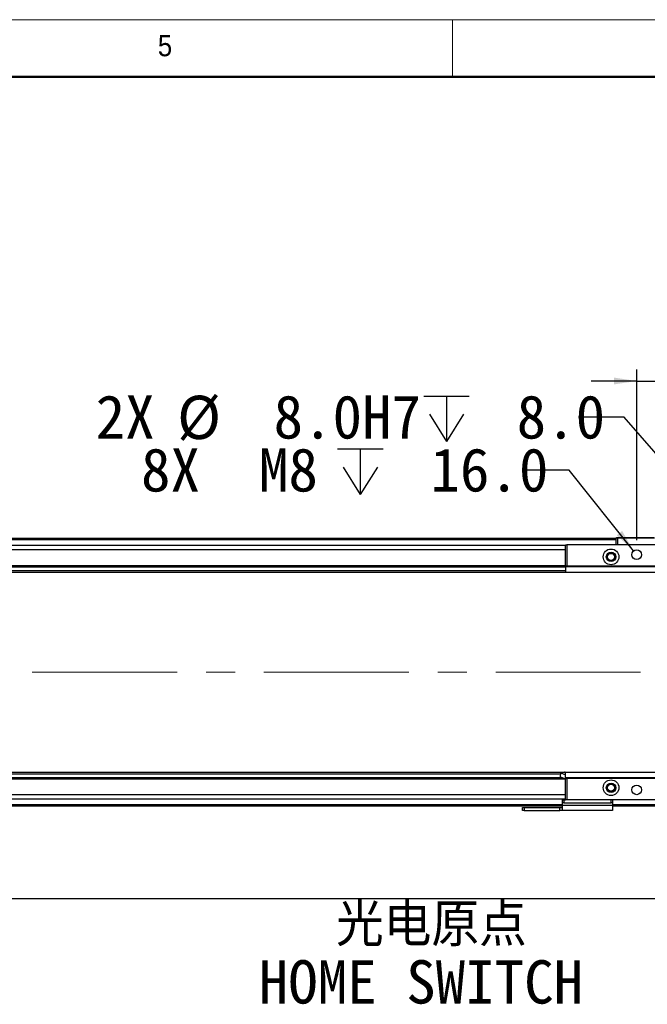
# Model space of a CAD drawing. Header units: millimetres. Extents: x 40 to 3320, y 40 to 2336.
# Tile 9 of 11: x 1776 to 2217, y 1645 to 2336. Entities that reach past the tile are written whole.
import ezdxf

# ---------------------------------------------------------------- set-up
doc = ezdxf.new("R2010")
doc.units = ezdxf.units.MM
doc.header["$LTSCALE"] = 8
doc.linetypes.add('CENTERX2', pattern=[20.32, 12.7, -2.54, 2.54, -2.54])
doc.layers.add('DIMNS', color=7, linetype='Continuous')
doc.styles.add('SLDTEXTSTYLE0', font='Gothic.ttf', dxfattribs={"width": 0.913})
doc.styles.add('SLDTEXTSTYLE7', font='txt')
doc.styles.add('SLDTEXTSTYLE8', font='txt', dxfattribs={"bigfont": 'bigfont'})
doc.dimstyles.new('SLDDIMSTYLE0', dxfattribs={"dimtxt": 30.4, "dimasz": 16, "dimexe": 0, "dimexo": 0.0625, "dimgap": 7.6, "dimtad": 2, "dimdec": 1, "dimrnd": 1e-09, "dimzin": 4, "dimdsep": 46, "dimtxsty": 'SLDTEXTSTYLE7', "dimsah": 1, "dimcen": 0.09, "dimadec": 0, "dimazin": 1, "dimtfac": 1, "dimtdec": 1, "dimtmove": 0, "dimatfit": 0, "dimfxl": 0, "dimfrac": 2, "dimtolj": 1, "dimtzin": 12, "dimarcsym": 0})
doc.dimstyles.new('SLDDIMSTYLE1', dxfattribs={"dimtxt": 30.4, "dimasz": 16, "dimexe": 0, "dimexo": 0.0625, "dimgap": 7.6, "dimtad": 2, "dimdec": 1, "dimrnd": 1e-09, "dimzin": 4, "dimdsep": 46, "dimtxsty": 'SLDTEXTSTYLE7', "dimsah": 1, "dimcen": 0.09, "dimadec": 0, "dimazin": 1, "dimtfac": 1, "dimtdec": 1, "dimtofl": 0, "dimtmove": 0, "dimatfit": 3, "dimfxl": 0, "dimfrac": 2, "dimtolj": 1, "dimtzin": 12, "dimarcsym": 0})
doc.dimstyles.new('SLDDIMSTYLE5', dxfattribs={"dimtxt": 30.4, "dimasz": 16, "dimexe": 0, "dimexo": 0.0625, "dimgap": 7.6, "dimtad": 0, "dimtih": 1, "dimtoh": 1, "dimdec": 1, "dimrnd": 1e-09, "dimzin": 4, "dimdsep": 46, "dimtxsty": 'SLDTEXTSTYLE7', "dimsah": 1, "dimcen": 0, "dimadec": 0, "dimazin": 1, "dimtfac": 1, "dimtdec": 1, "dimtofl": 0, "dimtmove": 0, "dimatfit": 3, "dimfxl": 0, "dimfrac": 2, "dimtolj": 1, "dimtzin": 12, "dimarcsym": 0})
doc.dimstyles.new('SLDDIMSTYLE6', dxfattribs={"dimtxt": 30.4, "dimasz": 16, "dimexe": 0, "dimexo": 0.0625, "dimgap": 7.6, "dimtad": 0, "dimtih": 1, "dimtoh": 1, "dimdec": 6, "dimrnd": 1e-09, "dimzin": 12, "dimdsep": 46, "dimtxsty": 'SLDTEXTSTYLE7', "dimsah": 1, "dimcen": 0, "dimadec": 0, "dimazin": 3, "dimtfac": 1, "dimtdec": 1, "dimtofl": 0, "dimtmove": 0, "dimatfit": 3, "dimfxl": 0, "dimfrac": 2, "dimtolj": 1, "dimtzin": 12, "dimarcsym": 0})

# ---------------------------------------------------------------- blocks, each defined once
blk = doc.blocks.new('_D_14')
at = {"layer": 'DIMNS'}
for p, q in [((2209.21, 1970.69), (2209.21, 2090.44)), ((2359.21, 1970.69), (2359.21, 2090.44)), ((2209.21, 2082.44), (2177.21, 2082.44)), ((2209.21, 2082.44), (2359.21, 2082.44)), ((2359.21, 2082.44), (2391.21, 2082.44))]:
    blk.add_line(p, q, dxfattribs=at)
for points in [[(2209.21, 2082.44), (2193.21, 2084.84), (2193.21, 2080.04)], [(2359.21, 2082.44), (2375.21, 2080.04), (2375.21, 2084.84)]]:
    blk.add_solid(points, dxfattribs=at)
at = {"layer": 'DIMNS', "insert": (2234.08, 2122.33), "char_height": 30.4, "attachment_point": 1, "style": 'SLDTEXTSTYLE7'}
blk.add_mtext('150.0', dxfattribs=at)
blk = doc.blocks.new('SW_SYMBOL_HOLE_DEPTH')
at = {"layer": 'DIMNS', "color": 0}
for p, q in [((0, 7000), (6400, 7000)), ((3200, 7000), (3200, 600)), ((800, 4440), (3200, 600)), ((5600, 4440), (3200, 600))]:
    blk.add_line(p, q, dxfattribs=at)
blk = doc.blocks.new('_D_16')
at = {"layer": 'DIMNS'}
for p, q in [((2200.36, 2057.13), (2168.36, 2057.13)), ((2281.59, 1963.55), (2200.36, 2057.13))]:
    blk.add_line(p, q, dxfattribs=at)
blk.add_solid([(2281.59, 1963.55), (2272.92, 1977.2), (2269.29, 1974.06)], dxfattribs=at)
at = {"layer": 'DIMNS', "xscale": 0.004985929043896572, "yscale": 0.004985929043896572, "zscale": 0.004985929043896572}
blk.add_blockref('SW_SYMBOL_HOLE_DEPTH', (2059.85, 2037.01), dxfattribs=at)
at = {"layer": 'DIMNS', "char_height": 30.4, "attachment_point": 1, "style": 'SLDTEXTSTYLE7'}
for s, insert in [('2X ', (1829.72, 2072.45)), ('%%c', (1886.89, 2072.15)), (' 8.0H7 ', (1933.86, 2072.45)), (' 8.0', (2104.35, 2072.45))]:
    blk.add_mtext(s, dxfattribs=dict(at, insert=insert))
blk = doc.blocks.new('_D_21')
at = {"layer": 'DIMNS'}
for p, q in [((2161.86, 2019.97), (2129.86, 2019.97)), ((2207.1, 1963.19), (2161.86, 2019.97))]:
    blk.add_line(p, q, dxfattribs=at)
blk.add_solid([(2207.1, 1963.19), (2199, 1977.2), (2195.25, 1974.21)], dxfattribs=at)
at = {"layer": 'DIMNS', "xscale": 0.004985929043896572, "yscale": 0.004985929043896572, "zscale": 0.004985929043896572}
blk.add_blockref('SW_SYMBOL_HOLE_DEPTH', (1999.4, 1999.85), dxfattribs=at)
at = {"layer": 'DIMNS', "char_height": 30.4, "attachment_point": 1, "style": 'SLDTEXTSTYLE7'}
for s, insert in [('8X  M8 ', (1861.54, 2035.29)), (' 16.0', (2043.9, 2035.29))]:
    blk.add_mtext(s, dxfattribs=dict(at, insert=insert))
blk = doc.blocks.new('_D_22')
at = {"layer": 'DIMNS'}
for p, q in [((424.21, 1729.12), (424.21, 1711.19)), ((2284.21, 1727.57), (2284.21, 1711.19)), ((424.21, 1719.19), (2284.21, 1719.19))]:
    blk.add_line(p, q, dxfattribs=at)
for points in [[(424.21, 1719.19), (440.21, 1716.79), (440.21, 1721.59)], [(2284.21, 1719.19), (2268.21, 1721.59), (2268.21, 1716.79)]]:
    blk.add_solid(points, dxfattribs=at)
at = {"layer": 'DIMNS', "insert": (1272.18, 1759.07), "char_height": 30.4, "attachment_point": 1, "style": 'SLDTEXTSTYLE7'}
blk.add_mtext('1860.0', dxfattribs=at)
blk = doc.blocks.new('SW_NOTE_6')
at = {"layer": 'DIMNS', "color": 0, "char_height": 30.4, "attachment_point": 1}
for s, insert, style in [('  光电原点', (-277.59, 55.21), 'SLDTEXTSTYLE8'), ('HOME SWITCH', (-277.59, 15.01), 'SLDTEXTSTYLE7')]:
    blk.add_mtext(s, dxfattribs=dict(at, insert=insert, style=style))

msp = doc.modelspace()

# ---------------------------------------------------------------- linework, layer by layer
at = {"color": 7, "linetype": 'Continuous', "lineweight": 18}
for p, q in [((3320, 2336), (40, 2336)), ((2080, 2296), (2080, 2336)), ((80, 2296), (3280, 2296))]:
    msp.add_line(p, q, dxfattribs=at)
at = {"color": 7, "linetype": 'Continuous', "lineweight": 50}
msp.add_line((3280, 2296), (80, 2296), dxfattribs=at)
at = {"color": 7, "linetype": 'Continuous', "lineweight": 25}
for p, q in [((2194.7145474, 1972.0266006), (513.7145531, 1972.0266006)), ((513.7145531, 1971.8266047), (2194.7145474, 1971.8266047)), ((513.7145531, 1971.6266013), (2194.7145474, 1971.6266013)), ((513.7145531, 1971.5266071), (2194.7145474, 1971.5266071)), ((2194.7145474, 1972.226604), (2195.0145972, 1972.5266017)), ((2195.7145941, 1972.226604), (2194.7145474, 1972.226604)), ((2194.7145474, 1967.5266064), (2194.7145474, 1972.226604)), ((2195.0145972, 1972.5266017), (2195.8388102, 1972.5266017)), ((2195.7145941, 1972.226604), (2195.8388102, 1972.5266017)), ((2221.7144978, 1972.226604), (2195.7145941, 1972.226604)), ((2195.7145941, 1972.226604), (2195.7145941, 1967.5266064)), ((2195.8388102, 1972.5266017), (2221.5902817, 1972.5266017)), ((2159.2144978, 1967.0266054), (549.2145431, 1967.0266054)), ((2159.2144978, 1952.5266058), (2159.2144978, 1967.5266064)), ((2159.2144978, 1967.5266064), (2160.2145445, 1967.5266064)), ((2160.2145445, 1967.5266064), (2160.2145445, 1952.5266058)), ((2408.2145703, 1967.5266064), (2160.2145445, 1967.5266064)), ((549.2145431, 1953.0266068), (2159.2144978, 1953.0266068)), ((2159.2144978, 1952.596604), (550.699414, 1952.596604)), ((551.4651251, 1952.0225145), (2159.2144978, 1952.0225145)), ((2159.2144978, 1949.2446921), (552.6688409, 1949.2446921)), ((2160.2145445, 1952.5266058), (2159.2144978, 1952.5266058)), ((2159.2144978, 1952.5266058), (2159.2144978, 1952.0266048)), ((2271.8145859, 1952.0266048), (2159.2144978, 1952.0266048)), ((2159.2144978, 1952.0266048), (2159.2144978, 1948.0266042)), ((2272.6947081, 1952.5266058), (2160.2145445, 1952.5266058)), ((2427.7145874, 1948.0266042), (280.7145727, 1948.0266042)), ((280.7145727, 1808.0266036), (2427.7145874, 1808.0266036)), ((549.2145431, 1806.8085156), (2155.7602894, 1806.8085156)), ((2156.9639456, 1804.0306933), (549.2145431, 1804.0306933)), ((2157.7296269, 1803.4566037), (549.2145431, 1803.4566037)), ((2155.8122647, 1807.5525827), (2155.6144965, 1804.7244317)), ((2159.2144978, 1804.0266029), (2159.2144978, 1808.0266036)), ((2409.2144978, 1804.0266029), (2159.2144978, 1804.0266029)), ((2159.2144978, 1804.0266029), (2159.2144978, 1803.5266019)), ((2159.2144978, 1788.5266013), (2159.2144978, 1803.5266019)), ((2159.2144978, 1803.5266019), (2160.2145445, 1803.5266019)), ((2160.2145445, 1803.5266019), (2160.2145445, 1788.5266013)), ((2408.2145703, 1803.5266019), (2160.2145445, 1803.5266019)), ((2159.2144978, 1803.0266009), (549.2145431, 1803.0266009)), ((2159.2144978, 1789.0266023), (549.2145431, 1789.0266023)), ((2157.2145235, 1784.0266071), (556.2145424, 1784.0266071)), ((2129.2145264, 1781.026601), (2129.2145264, 1783.0266051)), ((2129.2145264, 1783.0266051), (2130.2145731, 1783.0266051)), ((2130.2145731, 1783.0266051), (2130.2145731, 1781.026601)), ((2130.2145731, 1783.0266051), (2155.2145493, 1783.0266051)), ((2155.2145493, 1781.026601), (2155.2145493, 1783.0266051)), ((2155.2145493, 1783.0266051), (2157.2145235, 1783.0266051)), ((2157.2145235, 1786.5266047), (2157.2145235, 1788.5266013)), ((2157.2145235, 1788.5266013), (2158.2145703, 1788.5266013)), ((2158.2145703, 1786.5266047), (2157.2145235, 1786.5266047)), ((2157.2145235, 1784.6932701), (2157.2145235, 1786.5266047)), ((2157.2145235, 1784.6932701), (2192.2146094, 1784.6932701)), ((2157.2145235, 1781.026601), (2157.2145235, 1784.6932701)), ((2158.2145703, 1788.5266013), (2158.2145703, 1786.5266047)), ((2158.2145703, 1788.5266013), (2159.2144978, 1788.5266013)), ((2158.2145703, 1786.5266047), (2191.2145626, 1786.5266047)), ((2160.2145445, 1788.5266013), (2159.2144978, 1788.5266013)), ((2408.2145703, 1788.5266013), (2160.2145445, 1788.5266013)), ((2191.2145626, 1786.5266047), (2191.2145626, 1788.5266013)), ((2192.2146094, 1786.5266047), (2191.2145626, 1786.5266047)), ((2192.2146094, 1788.5266013), (2192.2146094, 1786.5266047)), ((2192.2146094, 1786.5266047), (2192.2146094, 1784.6932701)), ((2192.2146094, 1784.6932701), (2192.2146094, 1781.026601)), ((2274.2145073, 1784.0266071), (2192.2146094, 1784.0266071)), ((2130.2145731, 1781.026601), (2129.2145264, 1781.026601)), ((2130.2145731, 1781.026601), (2155.2145493, 1781.026601)), ((2157.2145235, 1781.026601), (2155.2145493, 1781.026601)), ((2192.2146094, 1781.026601), (2157.2145235, 1781.026601))]:
    msp.add_line(p, q, dxfattribs=at)
at = {"color": 8, "linetype": 'Continuous', "lineweight": 25}
for p, q in [((2194.7145474, 1971.0266061), (513.7145531, 1971.0266061)), ((2159.2144978, 1964.0266068), (549.2145431, 1964.0266068)), ((2159.2144978, 1792.0266009), (549.2145431, 1792.0266009)), ((2157.2145235, 1785.0266017), (556.2145424, 1785.0266017)), ((2274.2145073, 1785.0266017), (2192.2146094, 1785.0266017))]:
    msp.add_line(p, q, dxfattribs=at)
at = {"color": 7, "linetype": 'Continuous', "lineweight": 25, "flags": 128}
for points in [[(2155.6144965, 1804.7244317), (2155.7855618, 1804.6553127), (2156.2727702, 1804.4584758), (2157.0018542, 1804.1638948), (2157.8619492, 1803.8164146), (2158.7220442, 1803.4689344), (2159.2144978, 1803.2699294)], [(2155.8122647, 1807.5525827), (2155.9780848, 1807.485602), (2156.4574253, 1807.2919167), (2157.1985495, 1806.9925226), (2158.1208718, 1806.619852), (2159.124614, 1806.2142945), (2159.2144978, 1806.1779804)]]:
    msp.add_lwpolyline(points, dxfattribs=at)
at = {"color": 8, "linetype": 'Continuous', "lineweight": 25, "flags": 128}
msp.add_lwpolyline([(2159.2144978, 1807.739406), (2158.9368594, 1807.8515894), (2158.5036528, 1808.0266036)], dxfattribs=at)
at = {"color": 7, "linetype": 'Continuous', "lineweight": 25}
for centre, radius in [((2191.2145502, 1959.026604), 5.5), ((2209.2145502, 1960.526604), 3.4), ((2191.2145502, 1959.026604), 3.3), ((2191.2145502, 1959.026604), 3), ((2191.2145502, 1959.026604), 2.4585), ((2191.2145502, 1797.026604), 5.5), ((2191.2145502, 1797.026604), 3.3), ((2191.2145502, 1797.026604), 3), ((2191.2145502, 1797.026604), 2.4585), ((2209.2145502, 1795.526604), 3.4)]:
    msp.add_circle(centre, radius, dxfattribs=at)
for centre, radius, start, end in [((2158.8720047, 1806.3163806), 3.3, 148.7850945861, 158.0000000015), ((2158.4001877, 1805.1485925), 1.82, 210.1224828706, 285.8673084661)]:
    msp.add_arc(centre, radius, start, end, dxfattribs=at)
at = {"layer": 'DIMNS', "linetype": 'CENTERX2', "lineweight": 18}
msp.add_line((2537.0617031, 1878.026604), (162.0609209, 1878.026604), dxfattribs=at)

# ---------------------------------------------------------------- block references
at = {"layer": 'DIMNS'}
msp.add_blockref('SW_NOTE_6', (2221.7300215, 1660.9505991), dxfattribs=at)

# ---------------------------------------------------------------- texts
at = {"color": 7, "linetype": 'Continuous', "lineweight": 0, "insert": (1873.3333333, 2325.1704848), "char_height": 14.8166667, "attachment_point": 1, "style": 'SLDTEXTSTYLE0'}
msp.add_mtext('5', dxfattribs=at)

# ---------------------------------------------------------------- dimensions: what is measured, and where the dimension line sits
at = {"layer": 'DIMNS'}
dim = msp.add_linear_dim(base=(2359.2145502, 2082.4426643), p1=(2209.2145502, 1960.526604), p2=(2359.2145502, 1960.526604), angle=0, dimstyle='SLDDIMSTYLE0', dxfattribs=at)
dim.commit()
dim.dimension.update_dxf_attribs({"geometry": '_D_14', "text_midpoint": (2282.5076016, 2082.4426643), "dimtype": 160})
dim = msp.add_diameter_dim_2p(p1=(2286.8365664, 1957.5058373), p2=(2281.5925341, 1963.5473707), text='2X <>H7 {\\fGDT;x} 8.0\\P', dimstyle='SLDDIMSTYLE5', dxfattribs=at)
dim.commit()
dim.dimension.update_dxf_attribs({"geometry": '_D_16', "text_midpoint": (1999.0431172, 2057.1317152), "dimtype": 163})
dim = msp.add_diameter_dim_2p(p1=(2211.3330147, 1957.8672604), p2=(2207.0960858, 1963.1859476), text='8X  M8 {\\fGDT;x} 16.0\\P', dimstyle='SLDDIMSTYLE6', override={"dimpost": '<>'}, dxfattribs=at)
dim.commit()
dim.dimension.update_dxf_attribs({"geometry": '_D_21', "text_midpoint": (1995.7013279, 2019.9711679), "dimtype": 163})
dim = msp.add_linear_dim(base=(2284.2145502, 1719.1858978), p1=(424.2145502, 1739.280143), p2=(2284.2145502, 1737.726604), dimstyle='SLDDIMSTYLE1', dxfattribs=at)
dim.commit()
dim.dimension.update_dxf_attribs({"geometry": '_D_22', "text_midpoint": (1331.5901516, 1719.1858978), "dimtype": 160})

doc.saveas('drawing.dxf')
